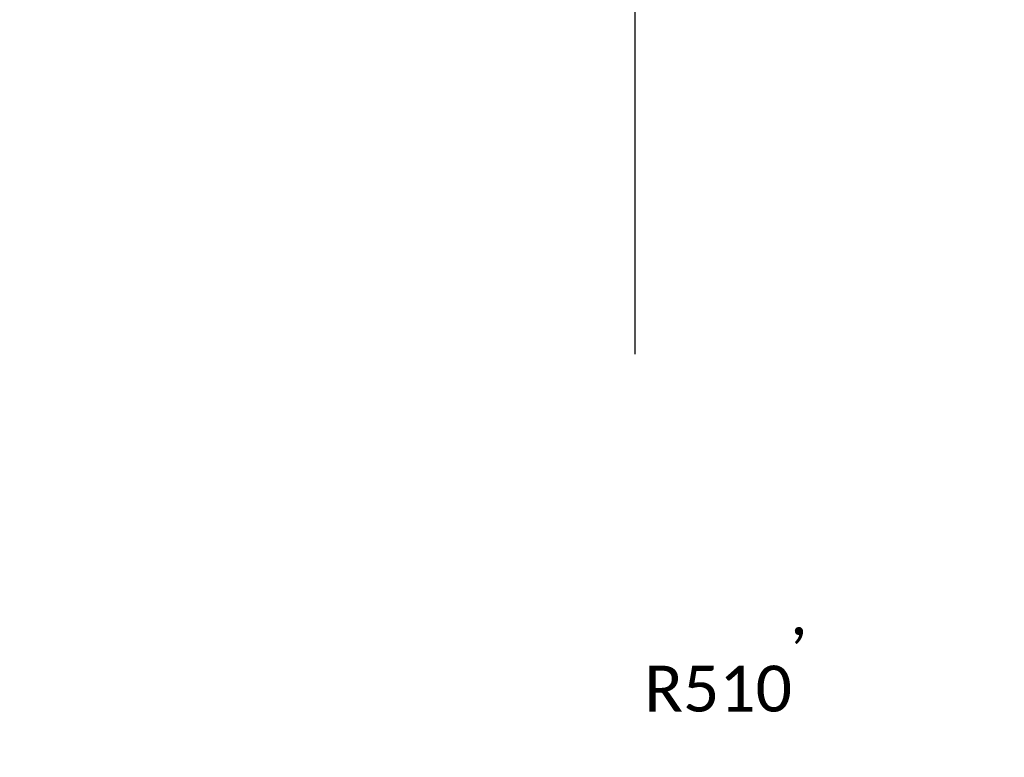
# Model space of a CAD drawing. Extents: x 2147430 to 2149265, y 2147284 to 2147540.
# Tile 14 of 18: x 2147697 to 2147729, y 2147466 to 2147490. Entities that reach past the tile are written whole.
import ezdxf
from ezdxf.enums import TextEntityAlignment as Align

# ---------------------------------------------------------------- set-up
doc = ezdxf.new("R2010")
doc.units = 0
doc.header["$MEASUREMENT"] = 0
doc.layers.add('B_ANNO_DIM', color=7, linetype='Continuous', lineweight=18)
doc.layers.add('B_ANNO_TEXT', color=7, linetype='Continuous', lineweight=18)
doc.styles.get("Standard").update_dxf_attribs({"font": 'calibri.ttf'})
doc.dimstyles.get("Standard").update_dxf_attribs({"dimtxt": 0.0625, "dimasz": 0.0625, "dimexe": 0.03125, "dimexo": 0.03125, "dimgap": 0.03125, "dimtad": 1, "dimdec": 3, "dimzin": 3, "dimdsep": 46, "dimlunit": 4, "dimtxsty": 'Standard', "dimblk": 'OPEN30', "dimcen": 0.03125, "dimaunit": 1, "dimadec": 0, "dimazin": 3, "dimtfac": 0.75, "dimtdec": 3, "dimtofl": 0, "dimtmove": 0, "dimatfit": 3, "dimldrblk": 'OPEN30', "dimfxl": 1, "dimtfill": 1, "dimfrac": 1, "dimtolj": 1, "dimtzin": 0, "dimarcsym": 0})

# ---------------------------------------------------------------- blocks, each defined once
blk = doc.blocks.new('_Open30')
at = {"color": 0, "linetype": 'ByBlock', "lineweight": -2}
for p, q in [((-1, 0.268), (0, 0)), ((0, 0), (-1, -0.268)), ((0, 0), (-1, 0))]:
    blk.add_line(p, q, dxfattribs=at)
blk = doc.blocks.new('*D232')
at = {"layer": 'B_ANNO_DIM', "color": 0, "lineweight": -2, "transparency": 16777216}
for p, q in [((2146929.73, 2147514.689), (2146929.73, 2147524.602)), ((2146943.986, 2147504.268), (2146943.986, 2147524.602)), ((2146931.23, 2147523.852), (2146942.486, 2147523.852)), ((2146929.73, 2147510.098), (2146929.73, 2147513.189)), ((2146943.986, 2147494.446), (2146943.986, 2147502.768)), ((2146943.986, 2147478.83), (2146943.986, 2147492.946))]:
    blk.add_line(p, q, dxfattribs=at)
at = {"layer": 'Defpoints', "color": 0, "transparency": 16777216}
for p in [(2146943.986, 2147523.852), (2146929.73, 2147509.348), (2146943.986, 2147478.08)]:
    blk.add_point(p, dxfattribs=at)
at = {"layer": 'B_ANNO_DIM', "color": 0, "lineweight": -2, "transparency": 16777216, "xscale": 1.5, "yscale": 1.5, "zscale": 1.5, "rotation": 180}
blk.add_blockref('_Open30', (2146929.73, 2147523.852), dxfattribs=at)
at = {"layer": 'B_ANNO_DIM', "color": 0, "lineweight": -2, "transparency": 16777216, "xscale": 1.5, "yscale": 1.5, "zscale": 1.5}
blk.add_blockref('_Open30', (2146943.986, 2147523.852), dxfattribs=at)
at = {"layer": 'B_ANNO_DIM', "color": 0, "transparency": 16777216, "insert": (2146936.858, 2147525.689), "char_height": 1.5, "attachment_point": 5, "bg_fill": 3, "box_fill_scale": 1.25, "bg_fill_color": 256, "bg_fill_true_color": 13158600, "bg_fill_transparency": 0}
blk.add_mtext('\\A1;1\'-5{\\H0.7x;\\S3#8;}" ', dxfattribs=at)
blk = doc.blocks.new('*U219')
at = {"layer": 'B_ANNO_TEXT', "insert": (2147717.306, 2147471.16), "char_height": 1.5, "attachment_point": 1}
blk.add_mtext_dynamic_manual_height_columns('         ,\\PR510', width=5.51134, gutter_width=7.5, heights=[0], dxfattribs=at)
at = {"layer": 'B_ANNO_TEXT'}
for tag, p in [('DIM3', (2147766.578, 2147467.295)), ('DIM4', (2147766.578, 2147463.667)), ('DIM5', (2147766.578, 2147460.037))]:
    blk.add_attdef(tag, text='', height=1.5, dxfattribs=at).set_placement(p, align=Align.MIDDLE_CENTER)
blk = doc.blocks.new('INS_HFDEC_BASE')
at = {"layer": 'B_ANNO_TEXT'}
for tag, p in [('AB1', (2146975.9322, 2147503.3236)), ('AB2', (2146984.1822, 2147503.3236)), ('LN1', (2146993.5457, 2147485.2342)), ('LN2', (2146993.5457, 2147477.9762)), ('LN3', (2146993.5457, 2147470.7202)), ('LOC', (2146744.5899, 2147449.3034)), ('LOC', (2146744.5899, 2147370.4943)), ('BN6', (2146854.2344, 2147362.5068)), ('BN7', (2146878.9553, 2147355.4444)), ('BN8', (2146887.5155, 2147312.8012)), ('LOC', (2146744.5899, 2147289.406))]:
    blk.add_attdef(tag, text='', height=1.5, dxfattribs=at).set_placement(p, align=Align.MIDDLE_CENTER)
at = {"layer": 'B_ANNO_DIM'}
dim = blk.add_linear_dim(base=(2146943.986, 2147523.852), p1=(2146929.73, 2147509.3479), p2=(2146943.986, 2147478.0799), text='1\'-5{\\H0.7x;\\S3#8;}" ', dimstyle='Standard', override={"dimscale": 24}, dxfattribs=at)
dim.commit()
dim.dimension.update_dxf_attribs({"geometry": '*D232', "text_midpoint": (2146936.858, 2147525.6888)})

msp = doc.modelspace()

# ---------------------------------------------------------------- block references
msp.add_blockref('INS_HFDEC_BASE', (773.033, 0))

# ---------------------------------------------------------------- next in the draw order: block references
msp.add_blockref('*U219', (0, 0))

doc.saveas('drawing.dxf')
